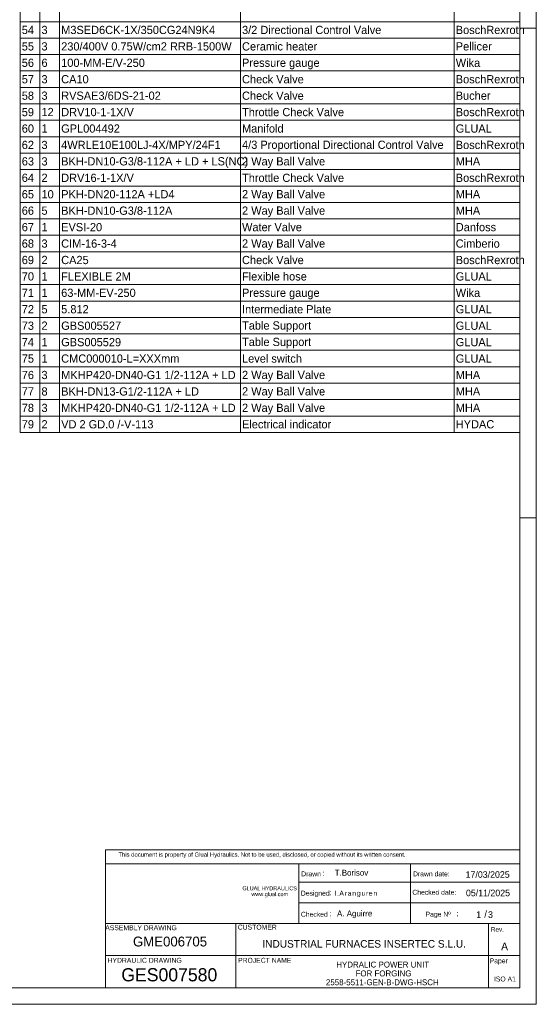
# Model space of a CAD drawing. Header units: millimetres. Extents: x 0 to 138, y 0 to 47.
# Tile 131 of 165: x 54 to 66, y 0 to 24. Entities that reach past the tile are written whole.
import ezdxf

# ---------------------------------------------------------------- set-up
doc = ezdxf.new("R2010")
doc.units = ezdxf.units.MM
doc.layers.add('PDF_Geomertry', color=7, linetype='Continuous')
doc.layers.add('PDF_Text', color=7, linetype='Continuous')
doc.styles.add('PDF Arial', font='txt')

msp = doc.modelspace()

# ---------------------------------------------------------------- linework, layer by layer
at = {"layer": 'PDF_Geomertry', "lineweight": 15}
for points in [[(0.001, 0.003), (66.219, 0.003), (66.219, 46.773), (0.001, 46.773), (0.001, 0.003)], [(1.97, 0.397), (65.825, 0.397), (65.825, 46.38), (1.97, 46.38), (1.97, 0.397)], [(65.825, 13.703), (65.825, 46.38), (53.857, 46.38), (53.857, 13.703)], [(55.904, 3.704), (65.825, 3.704), (65.825, 1.169), (55.904, 1.169)]]:
    msp.add_lwpolyline(points, close=True, dxfattribs=at)
for points in [[(54.329, 46.38), (54.329, 13.703)], [(54.802, 46.38), (54.802, 13.703)], [(59.133, 46.38), (59.133, 13.703)], [(64.25, 46.38), (64.25, 13.703)], [(53.857, 23.546), (65.825, 23.546)], [(66.219, 23.388), (65.825, 23.388)], [(53.857, 23.152), (65.825, 23.152)], [(53.857, 22.758), (65.825, 22.758)], [(53.857, 22.365), (65.825, 22.365)], [(53.857, 21.972), (65.825, 21.972)], [(53.857, 21.578), (65.825, 21.578)], [(53.857, 21.184), (65.825, 21.184)], [(53.857, 20.79), (65.825, 20.79)], [(53.857, 20.397), (65.825, 20.397)], [(53.857, 20.003), (65.825, 20.003)], [(53.857, 19.609), (65.825, 19.609)], [(53.857, 19.215), (65.825, 19.215)], [(53.857, 18.822), (65.825, 18.822)], [(53.857, 18.428), (65.825, 18.428)], [(53.857, 18.035), (65.825, 18.035)], [(53.857, 17.641), (65.825, 17.641)], [(53.857, 17.247), (65.825, 17.247)], [(53.857, 16.853), (65.825, 16.853)], [(53.857, 16.46), (65.825, 16.46)], [(53.857, 16.066), (65.825, 16.066)], [(53.857, 15.672), (65.825, 15.672)], [(53.857, 15.278), (65.825, 15.278)], [(53.857, 14.885), (65.825, 14.885)], [(53.857, 14.491), (65.825, 14.491)], [(53.857, 14.097), (65.825, 14.097)], [(66.219, 11.657), (65.825, 11.657)], [(65.825, 3.373), (55.904, 3.373)], [(60.534, 3.373), (60.534, 1.94)], [(63.203, 3.373), (63.203, 1.94)], [(65.825, 2.933), (60.534, 2.933)], [(65.825, 2.437), (60.534, 2.437)], [(65.825, 1.94), (55.904, 1.94)], [(59.022, 0.397), (59.022, 1.94)], [(65.077, 1.169), (65.077, 1.94)], [(65.077, 0.397), (65.077, 1.192)], [(65.825, 1.169), (65.825, 0.397), (55.904, 0.397), (55.904, 1.169)]]:
    msp.add_lwpolyline(points, dxfattribs=at)

# ---------------------------------------------------------------- texts
at = {"layer": 'PDF_Text', "attachment_point": 7, "style": 'PDF Arial'}
for s, insert, char_height in [('54', (53.897, 23.247), 0.1969), ('3', (54.369, 23.247), 0.197), ('M3SED6CK-1X/350CG24N9K4', (54.841, 23.247), 0.19685), ('3/2 Directional Control Valve', (59.172, 23.247), 0.19685), ('BoschRexroth', (64.29, 23.247), 0.19685), ('230/400V 0.75W/cm2 RRB-1500W', (54.841, 22.853), 0.19685), ('Ceramic heater', (59.172, 22.853), 0.19685), ('Pellicer', (64.29, 22.854), 0.1969), ('55', (53.897, 22.853), 0.1969), ('3', (54.369, 22.853), 0.197), ('56', (53.897, 22.46), 0.1969), ('6', (54.369, 22.46), 0.197), ('100-MM-E/V-250', (54.841, 22.46), 0.19685), ('Pressure gauge', (59.172, 22.405), 0.19685), ('Wika', (64.29, 22.46), 0.1969), ('57', (53.897, 22.066), 0.1969), ('3', (54.369, 22.066), 0.197), ('CA10', (54.841, 22.066), 0.1969), ('Check Valve', (59.172, 22.066), 0.19685), ('BoschRexroth', (64.29, 22.066), 0.19685), ('RVSAE3/6DS-21-02', (54.841, 21.672), 0.19685), ('Check Valve', (59.172, 21.672), 0.19685), ('Bucher', (64.29, 21.672), 0.1969), ('58', (53.897, 21.672), 0.1969), ('3', (54.369, 21.672), 0.197), ('59', (53.897, 21.279), 0.1969), ('12', (54.369, 21.283), 0.1969), ('DRV10-1-1X/V', (54.841, 21.279), 0.19685), ('Throttle Check Valve', (59.172, 21.279), 0.19685), ('BoschRexroth', (64.29, 21.279), 0.19685), ('60', (53.897, 20.885), 0.1969), ('1', (54.369, 20.889), 0.197), ('GPL004492', (54.841, 20.885), 0.1969), ('Manifold', (59.172, 20.886), 0.1969), ('GLUAL', (64.29, 20.885), 0.1969), ('4WRLE10E100LJ-4X/MPY/24F1', (54.841, 20.492), 0.19685), ('BoschRexroth', (64.29, 20.492), 0.19685), ('62', (53.897, 20.492), 0.1969), ('3', (54.369, 20.492), 0.197), ('4/3 Proportional Directional Control Valve', (59.172, 20.44), 0.19685), ('63', (53.897, 20.098), 0.1969), ('3', (54.369, 20.098), 0.197), ('BKH-DN10-G3/8-112A + LD + LS(NC)', (54.841, 20.043), 0.19685), ('2 Way Ball Valve', (59.172, 20.043), 0.19685), ('MHA', (64.29, 20.101), 0.1969), ('64', (53.897, 19.704), 0.1969), ('2', (54.369, 19.708), 0.197), ('DRV16-1-1X/V', (54.841, 19.704), 0.19685), ('Throttle Check Valve', (59.172, 19.704), 0.19685), ('BoschRexroth', (64.29, 19.704), 0.19685), ('65', (53.897, 19.31), 0.1969), ('10', (54.369, 19.31), 0.1969), ('PKH-DN20-112A +LD4', (54.841, 19.31), 0.19685), ('2 Way Ball Valve', (59.172, 19.256), 0.19685), ('MHA', (64.29, 19.314), 0.1969), ('66', (53.897, 18.917), 0.1969), ('5', (54.369, 18.917), 0.197), ('BKH-DN10-G3/8-112A', (54.841, 18.917), 0.19685), ('2 Way Ball Valve', (59.172, 18.862), 0.19685), ('MHA', (64.29, 18.92), 0.1969), ('67', (53.897, 18.523), 0.1969), ('1', (54.369, 18.526), 0.197), ('EVSI-20', (54.841, 18.523), 0.1969), ('Water Valve', (59.172, 18.523), 0.19685), ('Danfoss', (64.29, 18.523), 0.1969), ('Cimberio', (64.29, 18.129), 0.1969), ('68', (53.897, 18.129), 0.1969), ('3', (54.369, 18.129), 0.197), ('CIM-16-3-4', (54.841, 18.129), 0.1969), ('2 Way Ball Valve', (59.172, 18.075), 0.19685), ('69', (53.897, 17.735), 0.1969), ('2', (54.369, 17.739), 0.197), ('CA25', (54.841, 17.735), 0.1969), ('Check Valve', (59.172, 17.735), 0.19685), ('BoschRexroth', (64.29, 17.735), 0.19685), ('70', (53.897, 17.342), 0.1969), ('1', (54.369, 17.345), 0.197), ('FLEXIBLE 2M', (54.841, 17.345), 0.19685), ('Flexible hose', (59.172, 17.342), 0.19685), ('GLUAL', (64.29, 17.342), 0.1969), ('Wika', (64.29, 16.949), 0.1969), ('71', (53.897, 16.952), 0.1969), ('1', (54.369, 16.952), 0.197), ('63-MM-EV-250', (54.841, 16.949), 0.19685), ('Pressure gauge', (59.172, 16.894), 0.19685), ('72', (53.897, 16.558), 0.1969), ('5', (54.369, 16.555), 0.197), ('5.812', (54.841, 16.555), 0.1969), ('Intermediate Plate', (59.172, 16.555), 0.19685), ('GLUAL', (64.29, 16.555), 0.1969), ('73', (53.897, 16.161), 0.1969), ('2', (54.369, 16.165), 0.197), ('GBS005527', (54.841, 16.161), 0.1969), ('Table Support', (59.172, 16.11), 0.19685), ('GLUAL', (64.29, 16.161), 0.1969), ('74', (53.897, 15.771), 0.1969), ('1', (54.369, 15.771), 0.197), ('GBS005529', (54.841, 15.767), 0.1969), ('Table Support', (59.172, 15.716), 0.19685), ('GLUAL', (64.29, 15.767), 0.1969), ('75', (53.897, 15.374), 0.1969), ('1', (54.369, 15.377), 0.197), ('CMC000010-L=XXXmm', (54.841, 15.374), 0.19685), ('Level switch', (59.172, 15.374), 0.19685), ('GLUAL', (64.29, 15.374), 0.1969), ('76', (53.897, 14.98), 0.1969), ('3', (54.369, 14.98), 0.197), ('MKHP420-DN40-G1 1/2-112A + LD', (54.841, 14.98), 0.19685), ('2 Way Ball Valve', (59.172, 14.925), 0.19685), ('MHA', (64.29, 14.983), 0.1969), ('77', (53.897, 14.59), 0.1969), ('8', (54.369, 14.586), 0.197), ('BKH-DN13-G1/2-112A + LD', (54.841, 14.586), 0.19685), ('2 Way Ball Valve', (59.172, 14.532), 0.19685), ('MHA', (64.29, 14.59), 0.1969), ('78', (53.897, 14.192), 0.1969), ('3', (54.369, 14.192), 0.197), ('MKHP420-DN40-G1 1/2-112A + LD', (54.841, 14.192), 0.19685), ('2 Way Ball Valve', (59.172, 14.138), 0.19685), ('MHA', (64.29, 14.196), 0.1969), ('79', (53.897, 13.799), 0.1969), ('2', (54.369, 13.802), 0.197), ('VD 2 GD.0 /-V-113', (54.841, 13.799), 0.19685), ('Electrical indicator', (59.172, 13.799), 0.19685), ('HYDAC', (64.29, 13.799), 0.1969), ('This document is property of Glual Hydraulics. Not to be used, disclosed, or copied without its written consent.', (56.211, 3.508), 0.102402), ('Drawn', (60.589, 3.068), 0.1181), (':', (61.093, 3.075), 0.134), ('T.Borisov', (61.392, 3.083), 0.142), ('Drawn date:', (63.266, 3.068), 0.11811), ('17/03/2025', (64.526, 3.032), 0.1577), ('GLUAL HYDRAULICS', (59.181, 2.734), 0.09445), ('www.glual.com', (59.397, 2.566), 0.09445), ('Designed', (60.581, 2.571), 0.1181), (':', (61.266, 2.618), 0.134), ('I', (61.392, 2.605), 0.118), ('.', (61.448, 2.605), 0.118), ('A', (61.503, 2.605), 0.118), ('r', (61.635, 2.605), 0.118), ('a', (61.701, 2.603), 0.118), ('n', (61.811, 2.605), 0.118), ('g', (61.922, 2.571), 0.118), ('u', (62.032, 2.603), 0.118), ('r', (62.142, 2.605), 0.118), ('e', (62.208, 2.603), 0.118), ('n', (62.318, 2.605), 0.118), ('Checked date:', (63.251, 2.627), 0.11811), ('05/11/2025', (64.534, 2.591), 0.1577), ('Checked', (60.581, 2.1), 0.1181), (':', (61.266, 2.115), 0.134), ('A. Aguirre', (61.447, 2.067), 0.142), ('Page Nº', (63.567, 2.067), 0.1181), (':', (64.306, 2.115), 0.134), ('1', (64.78, 2.074), 0.158), ('/', (64.974, 2.076), 0.166), ('3', (65.063, 2.072), 0.158), ('ASSEMBLY DRAWING', (55.896, 1.777), 0.11811), ('CUSTOMER', (59.07, 1.792), 0.1181), ('GME006705', (56.56, 1.386), 0.2364), ('Rev.', (65.131, 1.742), 0.1104), ('INDUSTRIAL FURNACES INSERTEC S.L.U.', (59.658, 1.359), 0.18134), ('A', (65.375, 1.294), 0.189), ('HYDRAULIC DRAWING', (55.951, 0.997), 0.11811), ('GES007580', (56.281, 0.549), 0.3154), ('PROJECT NAME', (59.077, 0.997), 0.11811), ('HYDRALIC POWER UNIT', (61.428, 0.883), 0.14197), ('Paper', (65.102, 0.951), 0.1181), ('FOR FORGING', (61.89, 0.67), 0.14197), ('2558-5511-GEN-B-DWG-HSCH', (61.181, 0.458), 0.14197), ('ISO A1', (65.205, 0.549), 0.1181)]:
    msp.add_mtext(s, dxfattribs=dict(at, insert=insert, char_height=char_height))

doc.saveas('drawing.dxf')
